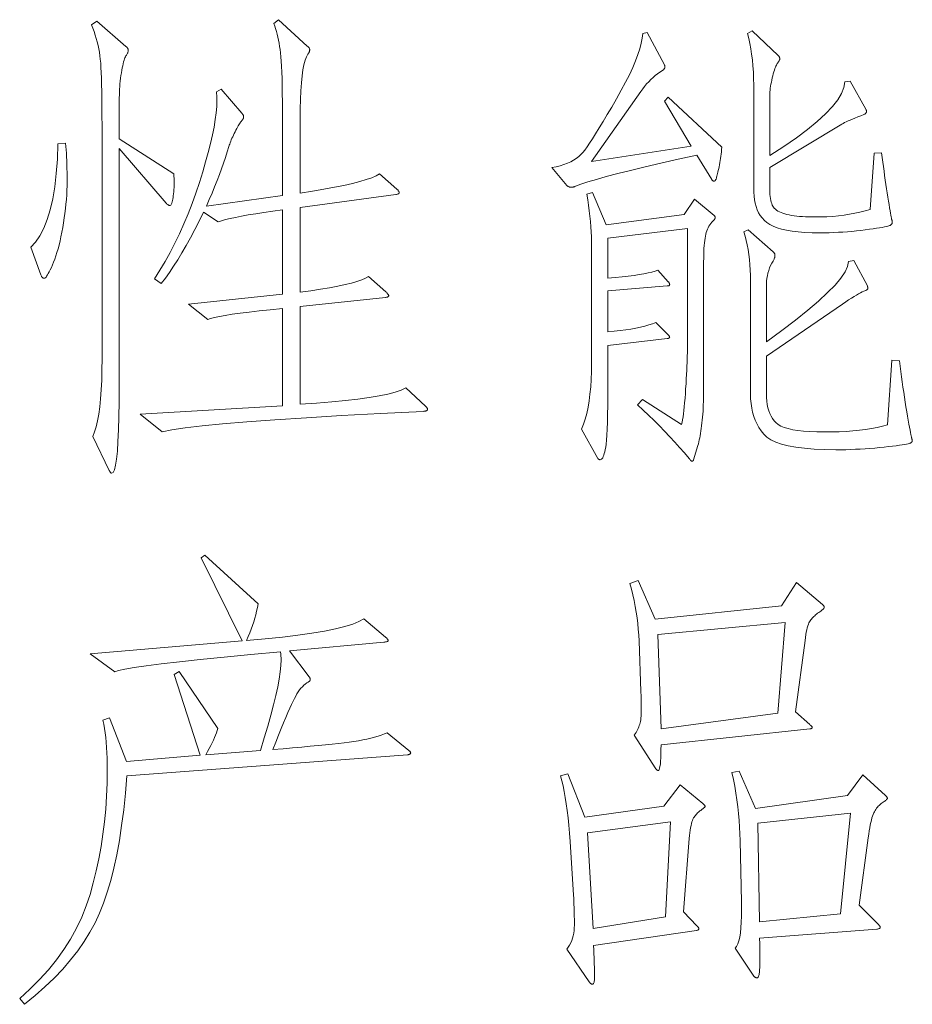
# Model space of a CAD drawing. Extents: x 0 to 1189, y 0 to 841.
# Tile 11 of 132: x 46 to 56, y 69 to 80. Entities that reach past the tile are written whole.
import ezdxf

# ---------------------------------------------------------------- set-up
doc = ezdxf.new("R2010")
doc.units = 0

msp = doc.modelspace()

# ---------------------------------------------------------------- linework, layer by layer
at = {"color": 7, "lineweight": 13}
for points in [[(47.416, 78.273), (47.417, 78.247), (47.419, 78.221), (47.419, 78.196), (47.42, 78.171), (47.419, 78.147), (47.419, 78.123), (47.417, 78.1), (47.416, 78.077), (47.413, 78.055), (47.41, 78.033), (47.407, 78.012), (47.404, 77.994), (47.4, 77.978), (47.397, 77.964), (47.393, 77.952), (47.389, 77.942), (47.385, 77.934), (47.382, 77.929), (47.377, 77.926), (47.373, 77.925), (47.369, 77.925), (47.365, 77.926), (47.361, 77.927), (47.356, 77.929), (47.352, 77.931), (47.348, 77.934), (47.344, 77.938), (47.34, 77.941), (47.335, 77.946), (47.331, 77.951), (46.814, 78.553), (46.814, 75.945), (46.813, 75.76), (46.81, 75.595), (46.806, 75.45), (46.8, 75.323), (46.793, 75.216), (46.783, 75.129), (46.772, 75.061), (46.76, 75.012), (46.745, 74.983), (46.729, 74.974), (46.727, 74.974), (46.725, 74.975), (46.722, 74.976), (46.72, 74.979), (46.717, 74.982), (46.715, 74.985), (46.712, 74.989), (46.709, 74.994), (46.706, 74.999), (46.703, 75.005), (46.523, 75.38), (46.542, 75.429), (46.559, 75.485), (46.575, 75.55), (46.588, 75.623), (46.599, 75.705), (46.608, 75.794), (46.615, 75.892), (46.62, 75.998), (46.623, 76.113), (46.624, 76.235), (46.624, 78.806), (46.623, 78.91), (46.623, 79.008), (46.622, 79.098), (46.621, 79.182), (46.619, 79.258), (46.617, 79.328), (46.615, 79.391), (46.612, 79.446), (46.609, 79.495), (46.605, 79.537), (46.601, 79.576), (46.595, 79.614), (46.589, 79.652), (46.581, 79.69), (46.572, 79.728), (46.561, 79.766), (46.55, 79.803), (46.537, 79.841), (46.523, 79.878), (46.508, 79.915), (46.566, 79.957), (46.888, 79.677), (46.893, 79.673), (46.897, 79.669), (46.901, 79.665), (46.905, 79.66), (46.907, 79.656), (46.91, 79.652), (46.912, 79.648), (46.913, 79.643), (46.914, 79.639), (46.914, 79.635), (46.914, 79.631), (46.913, 79.626), (46.912, 79.621), (46.91, 79.615), (46.907, 79.609), (46.905, 79.603), (46.901, 79.596), (46.897, 79.589), (46.893, 79.582), (46.888, 79.574), (46.882, 79.565), (46.877, 79.554), (46.872, 79.541), (46.867, 79.525), (46.862, 79.508), (46.857, 79.488), (46.852, 79.466), (46.847, 79.442), (46.842, 79.415), (46.837, 79.387), (46.833, 79.357), (46.829, 79.327), (46.825, 79.297), (46.822, 79.267), (46.82, 79.236), (46.818, 79.206), (46.816, 79.175), (46.815, 79.144), (46.814, 79.112), (46.814, 79.081), (46.814, 78.658)], [(50.192, 75.713), (50.196, 75.708), (50.2, 75.704), (50.203, 75.7), (50.206, 75.697), (50.208, 75.693), (50.21, 75.689), (50.212, 75.686), (50.213, 75.682), (50.213, 75.679), (50.213, 75.676), (50.213, 75.673), (50.212, 75.67), (50.209, 75.667), (50.206, 75.665), (50.202, 75.663), (50.196, 75.661), (50.19, 75.659), (50.183, 75.657), (50.175, 75.656), (50.166, 75.655), (49.696, 75.631), (49.267, 75.608), (48.878, 75.585), (48.53, 75.563), (48.222, 75.54), (47.954, 75.517), (47.727, 75.495), (47.541, 75.472), (47.395, 75.45), (47.289, 75.428), (47.046, 75.623), (48.614, 75.718), (48.614, 76.79), (48.48, 76.776), (48.358, 76.763), (48.247, 76.75), (48.148, 76.737), (48.06, 76.725), (47.983, 76.713), (47.918, 76.701), (47.864, 76.69), (47.821, 76.679), (47.79, 76.668), (47.579, 76.837), (48.614, 76.948), (48.614, 77.877), (48.508, 77.862), (48.41, 77.848), (48.32, 77.834), (48.237, 77.82), (48.163, 77.807), (48.096, 77.794), (48.037, 77.781), (47.985, 77.769), (47.942, 77.757), (47.906, 77.745), (47.743, 77.851), (47.694, 77.753), (47.647, 77.659), (47.599, 77.569), (47.552, 77.484), (47.505, 77.403), (47.459, 77.327), (47.413, 77.255), (47.368, 77.187), (47.323, 77.123), (47.278, 77.064), (47.204, 77.117), (47.263, 77.211), (47.32, 77.308), (47.375, 77.408), (47.428, 77.51), (47.478, 77.614), (47.527, 77.722), (47.573, 77.832), (47.617, 77.945), (47.658, 78.06), (47.698, 78.178), (47.735, 78.294), (47.767, 78.405), (47.796, 78.51), (47.821, 78.609), (47.842, 78.702), (47.86, 78.789), (47.873, 78.871), (47.883, 78.947), (47.889, 79.017), (47.891, 79.081), (47.891, 79.092), (47.89, 79.103), (47.89, 79.114), (47.89, 79.124), (47.889, 79.133), (47.889, 79.143), (47.888, 79.152), (47.887, 79.16), (47.886, 79.168), (47.885, 79.176), (47.938, 79.207), (48.165, 78.943), (48.169, 78.938), (48.173, 78.933), (48.176, 78.928), (48.179, 78.924), (48.181, 78.919), (48.183, 78.915), (48.184, 78.91), (48.185, 78.906), (48.186, 78.902), (48.186, 78.899), (48.186, 78.895), (48.185, 78.891), (48.184, 78.887), (48.182, 78.883), (48.18, 78.879), (48.178, 78.874), (48.175, 78.87), (48.171, 78.866), (48.167, 78.861), (48.163, 78.856), (48.158, 78.851), (48.152, 78.844), (48.146, 78.836), (48.14, 78.826), (48.133, 78.815), (48.125, 78.802), (48.118, 78.788), (48.109, 78.773), (48.101, 78.756), (48.091, 78.738), (48.082, 78.719), (48.073, 78.701), (48.065, 78.683), (48.057, 78.666), (48.05, 78.649), (48.044, 78.633), (48.038, 78.617), (48.032, 78.602), (48.027, 78.588), (48.023, 78.574), (48.005, 78.515), (47.986, 78.455), (47.965, 78.393), (47.942, 78.33), (47.918, 78.265), (47.893, 78.199), (47.866, 78.131), (47.837, 78.062), (47.806, 77.991), (47.775, 77.919), (48.614, 78.035), (48.614, 78.859), (48.614, 78.967), (48.613, 79.068), (48.612, 79.161), (48.61, 79.247), (48.609, 79.326), (48.606, 79.396), (48.604, 79.46), (48.6, 79.516), (48.597, 79.565), (48.593, 79.606), (48.588, 79.643), (48.583, 79.679), (48.577, 79.714), (48.571, 79.748), (48.564, 79.781), (48.556, 79.813), (48.548, 79.844), (48.539, 79.874), (48.529, 79.903), (48.519, 79.931), (48.572, 79.973), (48.888, 79.682), (48.893, 79.678), (48.898, 79.674), (48.902, 79.67), (48.905, 79.666), (48.908, 79.661), (48.911, 79.657), (48.912, 79.653), (48.914, 79.649), (48.915, 79.644), (48.915, 79.64), (48.915, 79.636), (48.914, 79.632), (48.913, 79.627), (48.911, 79.623), (48.91, 79.618), (48.907, 79.613), (48.904, 79.608), (48.901, 79.603), (48.898, 79.598), (48.894, 79.593), (48.878, 79.564), (48.863, 79.525), (48.851, 79.477), (48.84, 79.42), (48.83, 79.353), (48.823, 79.276), (48.817, 79.19), (48.813, 79.094), (48.81, 78.989), (48.809, 78.875), (48.809, 78.062), (48.946, 78.083), (49.072, 78.104), (49.187, 78.125), (49.291, 78.146), (49.385, 78.167), (49.467, 78.189), (49.538, 78.21), (49.598, 78.231), (49.647, 78.252), (49.686, 78.273), (49.876, 78.104), (49.881, 78.1), (49.885, 78.096), (49.889, 78.092), (49.892, 78.088), (49.895, 78.084), (49.898, 78.081), (49.9, 78.077), (49.901, 78.074), (49.902, 78.07), (49.902, 78.067), (49.902, 78.064), (49.9, 78.061), (49.899, 78.059), (49.896, 78.056), (49.893, 78.054), (49.889, 78.052), (49.884, 78.05), (49.878, 78.049), (49.872, 78.047), (49.865, 78.046), (48.809, 77.903), (48.809, 76.969), (48.927, 76.985), (49.035, 77.001), (49.134, 77.018), (49.224, 77.035), (49.304, 77.052), (49.375, 77.07), (49.436, 77.088), (49.488, 77.106), (49.531, 77.124), (49.564, 77.143), (49.754, 76.974), (49.76, 76.968), (49.766, 76.962), (49.77, 76.957), (49.774, 76.952), (49.778, 76.947), (49.781, 76.943), (49.783, 76.939), (49.785, 76.936), (49.786, 76.932), (49.786, 76.929), (49.785, 76.927), (49.784, 76.925), (49.782, 76.922), (49.78, 76.92), (49.777, 76.918), (49.773, 76.916), (49.768, 76.915), (49.762, 76.913), (49.756, 76.912), (49.749, 76.911), (48.809, 76.811), (48.809, 75.734), (48.99, 75.746), (49.157, 75.76), (49.309, 75.774), (49.447, 75.79), (49.571, 75.808), (49.68, 75.826), (49.776, 75.846), (49.857, 75.867), (49.923, 75.89), (49.976, 75.913)], [(53.46, 78.569), (53.458, 78.542), (53.455, 78.517), (53.453, 78.492), (53.449, 78.467), (53.446, 78.443), (53.443, 78.42), (53.439, 78.397), (53.435, 78.374), (53.43, 78.352), (53.426, 78.331), (53.421, 78.311), (53.417, 78.292), (53.413, 78.276), (53.409, 78.261), (53.406, 78.248), (53.403, 78.237), (53.4, 78.227), (53.398, 78.22), (53.396, 78.214), (53.394, 78.21), (53.392, 78.207), (53.391, 78.204), (53.389, 78.202), (53.387, 78.2), (53.385, 78.198), (53.383, 78.196), (53.38, 78.195), (53.378, 78.194), (53.376, 78.194), (53.373, 78.194), (53.37, 78.194), (53.368, 78.194), (53.365, 78.195), (53.363, 78.196), (53.36, 78.198), (53.358, 78.2), (53.356, 78.202), (53.354, 78.204), (53.351, 78.207), (53.349, 78.21), (53.186, 78.479), (52.978, 78.434), (52.787, 78.391), (52.613, 78.35), (52.454, 78.312), (52.312, 78.277), (52.186, 78.244), (52.076, 78.213), (51.983, 78.185), (51.906, 78.159), (51.845, 78.136), (51.839, 78.134), (51.834, 78.132), (51.829, 78.13), (51.824, 78.129), (51.819, 78.128), (51.814, 78.127), (51.809, 78.126), (51.804, 78.126), (51.799, 78.125), (51.794, 78.125), (51.79, 78.125), (51.785, 78.126), (51.78, 78.127), (51.776, 78.129), (51.771, 78.13), (51.767, 78.133), (51.763, 78.136), (51.758, 78.139), (51.754, 78.142), (51.75, 78.146), (51.586, 78.342), (51.633, 78.352), (51.677, 78.363), (51.719, 78.377), (51.757, 78.391), (51.793, 78.407), (51.825, 78.424), (51.855, 78.443), (51.882, 78.463), (51.905, 78.485), (51.926, 78.508), (51.948, 78.535), (51.973, 78.57), (52.001, 78.611), (52.033, 78.66), (52.068, 78.716), (52.107, 78.779), (52.15, 78.849), (52.196, 78.926), (52.246, 79.01), (52.299, 79.102), (52.351, 79.195), (52.398, 79.283), (52.44, 79.366), (52.477, 79.445), (52.508, 79.519), (52.535, 79.588), (52.556, 79.653), (52.572, 79.713), (52.583, 79.769), (52.589, 79.82), (52.637, 79.83), (52.827, 79.477), (52.828, 79.474), (52.828, 79.472), (52.829, 79.47), (52.83, 79.467), (52.831, 79.464), (52.831, 79.461), (52.831, 79.458), (52.832, 79.455), (52.832, 79.451), (52.832, 79.448), (52.832, 79.444), (52.831, 79.44), (52.829, 79.437), (52.828, 79.433), (52.825, 79.43), (52.822, 79.426), (52.819, 79.423), (52.815, 79.42), (52.81, 79.416), (52.805, 79.413), (52.778, 79.396), (52.752, 79.377), (52.726, 79.357), (52.702, 79.336), (52.677, 79.313), (52.654, 79.289), (52.631, 79.264), (52.609, 79.238), (52.588, 79.21), (52.568, 79.181), (52.024, 78.41), (53.122, 78.579), (52.827, 79.075), (52.869, 79.118)], [(55.223, 78.505), (55.23, 78.454), (55.236, 78.403), (55.243, 78.353), (55.249, 78.303), (55.256, 78.254), (55.263, 78.205), (55.27, 78.157), (55.277, 78.11), (55.285, 78.063), (55.292, 78.017), (55.299, 77.973), (55.305, 77.934), (55.311, 77.898), (55.316, 77.867), (55.321, 77.84), (55.325, 77.817), (55.328, 77.799), (55.331, 77.785), (55.333, 77.775), (55.334, 77.769), (55.335, 77.765), (55.336, 77.762), (55.337, 77.758), (55.337, 77.754), (55.338, 77.751), (55.339, 77.748), (55.339, 77.744), (55.339, 77.741), (55.339, 77.738), (55.339, 77.735), (55.339, 77.731), (55.338, 77.728), (55.337, 77.725), (55.335, 77.722), (55.332, 77.719), (55.329, 77.716), (55.325, 77.712), (55.321, 77.709), (55.316, 77.706), (55.31, 77.703), (55.302, 77.7), (55.29, 77.696), (55.274, 77.692), (55.253, 77.688), (55.229, 77.683), (55.199, 77.678), (55.166, 77.673), (55.129, 77.667), (55.087, 77.662), (55.041, 77.655), (54.993, 77.649), (54.944, 77.644), (54.895, 77.639), (54.846, 77.635), (54.796, 77.632), (54.746, 77.629), (54.696, 77.627), (54.645, 77.625), (54.594, 77.624), (54.542, 77.624), (54.457, 77.625), (54.377, 77.628), (54.303, 77.634), (54.236, 77.642), (54.174, 77.652), (54.118, 77.665), (54.069, 77.679), (54.025, 77.696), (53.988, 77.716), (53.956, 77.737), (53.929, 77.761), (53.905, 77.787), (53.884, 77.815), (53.865, 77.845), (53.849, 77.878), (53.837, 77.912), (53.827, 77.949), (53.819, 77.988), (53.815, 78.029), (53.814, 78.072), (53.814, 79.176), (53.813, 79.252), (53.811, 79.325), (53.808, 79.396), (53.803, 79.464), (53.797, 79.529), (53.789, 79.593), (53.78, 79.653), (53.77, 79.711), (53.758, 79.767), (53.745, 79.82), (53.793, 79.851), (54.083, 79.577), (54.086, 79.574), (54.089, 79.57), (54.091, 79.567), (54.093, 79.564), (54.095, 79.56), (54.096, 79.557), (54.097, 79.553), (54.098, 79.55), (54.099, 79.546), (54.099, 79.543), (54.099, 79.539), (54.098, 79.535), (54.096, 79.53), (54.095, 79.525), (54.092, 79.52), (54.089, 79.515), (54.086, 79.509), (54.082, 79.503), (54.077, 79.497), (54.072, 79.49), (54.067, 79.482), (54.062, 79.472), (54.056, 79.461), (54.051, 79.448), (54.045, 79.433), (54.04, 79.416), (54.034, 79.398), (54.028, 79.377), (54.023, 79.355), (54.017, 79.331), (54.011, 79.307), (54.007, 79.283), (54.002, 79.261), (53.998, 79.239), (53.995, 79.217), (53.993, 79.197), (53.991, 79.177), (53.989, 79.158), (53.988, 79.14), (53.988, 79.123), (53.988, 78.474), (54.144, 78.575), (54.283, 78.672), (54.406, 78.764), (54.513, 78.852), (54.604, 78.936), (54.679, 79.015), (54.738, 79.089), (54.78, 79.159), (54.807, 79.225), (54.817, 79.287), (54.875, 79.297), (55.049, 78.986), (55.05, 78.984), (55.051, 78.983), (55.052, 78.981), (55.052, 78.979), (55.053, 78.976), (55.053, 78.974), (55.054, 78.971), (55.054, 78.967), (55.054, 78.963), (55.054, 78.959), (55.054, 78.955), (55.053, 78.951), (55.052, 78.948), (55.05, 78.944), (55.048, 78.941), (55.045, 78.938), (55.041, 78.935), (55.037, 78.932), (55.033, 78.93), (55.028, 78.928), (54.992, 78.914), (54.959, 78.901), (54.928, 78.889), (54.9, 78.878), (54.875, 78.867), (54.852, 78.857), (54.831, 78.847), (54.813, 78.838), (54.798, 78.83), (54.785, 78.822), (53.988, 78.342), (53.988, 78.13), (53.988, 78.101), (53.989, 78.073), (53.991, 78.047), (53.993, 78.023), (53.997, 78), (54, 77.98), (54.005, 77.961), (54.01, 77.945), (54.016, 77.93), (54.022, 77.917), (54.03, 77.905), (54.039, 77.894), (54.051, 77.883), (54.064, 77.873), (54.078, 77.864), (54.095, 77.855), (54.113, 77.847), (54.133, 77.84), (54.155, 77.833), (54.178, 77.827), (54.203, 77.821), (54.229, 77.816), (54.257, 77.812), (54.286, 77.808), (54.317, 77.805), (54.348, 77.803), (54.382, 77.8), (54.416, 77.799), (54.452, 77.798), (54.489, 77.798), (54.555, 77.799), (54.62, 77.801), (54.684, 77.805), (54.746, 77.811), (54.808, 77.819), (54.868, 77.828), (54.927, 77.839), (54.984, 77.852), (55.041, 77.866), (55.097, 77.882), (55.139, 78.5)], [(46.222, 78.611), (46.225, 78.575), (46.228, 78.538), (46.231, 78.5), (46.233, 78.46), (46.234, 78.419), (46.236, 78.376), (46.237, 78.332), (46.238, 78.287), (46.238, 78.24), (46.238, 78.191), (46.238, 78.142), (46.236, 78.092), (46.234, 78.042), (46.231, 77.992), (46.226, 77.941), (46.221, 77.89), (46.215, 77.838), (46.208, 77.787), (46.2, 77.734), (46.191, 77.682), (46.181, 77.63), (46.171, 77.581), (46.161, 77.534), (46.15, 77.489), (46.139, 77.447), (46.127, 77.407), (46.115, 77.369), (46.103, 77.334), (46.09, 77.301), (46.077, 77.27), (46.065, 77.242), (46.053, 77.217), (46.042, 77.195), (46.031, 77.175), (46.022, 77.159), (46.013, 77.146), (46.006, 77.135), (45.999, 77.128), (45.993, 77.124), (45.988, 77.122), (45.983, 77.123), (45.978, 77.124), (45.974, 77.125), (45.97, 77.128), (45.966, 77.131), (45.962, 77.135), (45.958, 77.14), (45.955, 77.146), (45.951, 77.152), (45.948, 77.159), (45.837, 77.465), (45.89, 77.522), (45.939, 77.592), (45.982, 77.674), (46.02, 77.769), (46.052, 77.877), (46.08, 77.997), (46.102, 78.13), (46.119, 78.276), (46.131, 78.435), (46.138, 78.606)], [(53.159, 77.993), (53.376, 77.814), (53.378, 77.813), (53.379, 77.811), (53.381, 77.81), (53.382, 77.808), (53.383, 77.806), (53.384, 77.804), (53.385, 77.801), (53.386, 77.799), (53.386, 77.796), (53.386, 77.793), (53.386, 77.789), (53.386, 77.786), (53.385, 77.784), (53.384, 77.781), (53.383, 77.778), (53.382, 77.775), (53.381, 77.773), (53.379, 77.771), (53.378, 77.768), (53.376, 77.766), (53.362, 77.753), (53.35, 77.74), (53.338, 77.725), (53.328, 77.71), (53.318, 77.695), (53.309, 77.679), (53.301, 77.662), (53.294, 77.645), (53.288, 77.627), (53.283, 77.608), (53.279, 77.588), (53.275, 77.565), (53.271, 77.54), (53.268, 77.513), (53.265, 77.484), (53.263, 77.452), (53.262, 77.418), (53.26, 77.381), (53.26, 77.343), (53.259, 77.302), (53.259, 75.871), (53.259, 75.834), (53.259, 75.798), (53.258, 75.763), (53.256, 75.727), (53.255, 75.693), (53.253, 75.659), (53.25, 75.625), (53.248, 75.592), (53.244, 75.56), (53.241, 75.528), (53.237, 75.497), (53.233, 75.467), (53.229, 75.439), (53.225, 75.412), (53.22, 75.387), (53.216, 75.363), (53.211, 75.34), (53.206, 75.318), (53.201, 75.298), (53.196, 75.28), (53.149, 75.121), (53.147, 75.118), (53.146, 75.116), (53.145, 75.113), (53.144, 75.111), (53.142, 75.11), (53.14, 75.108), (53.139, 75.107), (53.137, 75.106), (53.135, 75.106), (53.133, 75.106), (53.131, 75.106), (53.128, 75.107), (53.125, 75.108), (53.123, 75.111), (53.12, 75.113), (53.116, 75.117), (53.113, 75.121), (53.109, 75.126), (53.105, 75.131), (53.101, 75.137), (53.049, 75.197), (52.995, 75.257), (52.941, 75.317), (52.886, 75.376), (52.829, 75.436), (52.772, 75.495), (52.713, 75.553), (52.653, 75.612), (52.593, 75.67), (52.531, 75.729), (52.584, 75.787), (53.017, 75.512), (53.022, 75.536), (53.027, 75.563), (53.032, 75.594), (53.036, 75.628), (53.041, 75.666), (53.045, 75.707), (53.05, 75.751), (53.054, 75.799), (53.058, 75.851), (53.061, 75.905), (53.065, 75.96), (53.068, 76.013), (53.071, 76.062), (53.073, 76.109), (53.075, 76.153), (53.077, 76.194), (53.078, 76.232), (53.079, 76.268), (53.08, 76.3), (53.08, 76.33), (53.08, 77.671), (52.204, 77.566), (52.204, 77.122), (52.284, 77.13), (52.359, 77.138), (52.428, 77.146), (52.492, 77.154), (52.549, 77.163), (52.601, 77.172), (52.648, 77.182), (52.688, 77.191), (52.723, 77.202), (52.753, 77.212), (52.869, 77.085), (52.872, 77.082), (52.874, 77.079), (52.877, 77.076), (52.879, 77.073), (52.881, 77.069), (52.882, 77.066), (52.883, 77.063), (52.884, 77.06), (52.884, 77.057), (52.885, 77.054), (52.884, 77.051), (52.884, 77.048), (52.882, 77.045), (52.88, 77.043), (52.878, 77.042), (52.875, 77.04), (52.872, 77.039), (52.868, 77.038), (52.863, 77.038), (52.858, 77.038), (52.204, 76.985), (52.204, 76.531), (52.273, 76.538), (52.338, 76.545), (52.4, 76.554), (52.458, 76.563), (52.512, 76.573), (52.563, 76.584), (52.611, 76.596), (52.655, 76.609), (52.695, 76.622), (52.732, 76.636), (52.869, 76.499), (52.872, 76.496), (52.874, 76.493), (52.877, 76.49), (52.879, 76.487), (52.881, 76.485), (52.882, 76.482), (52.883, 76.48), (52.884, 76.477), (52.884, 76.475), (52.885, 76.473), (52.884, 76.471), (52.884, 76.469), (52.882, 76.467), (52.88, 76.465), (52.878, 76.464), (52.875, 76.462), (52.872, 76.461), (52.868, 76.459), (52.863, 76.458), (52.858, 76.457), (52.204, 76.383), (52.204, 76.077), (52.203, 75.947), (52.203, 75.828), (52.201, 75.72), (52.2, 75.622), (52.198, 75.535), (52.195, 75.459), (52.192, 75.393), (52.188, 75.339), (52.184, 75.295), (52.18, 75.261), (52.175, 75.235), (52.17, 75.211), (52.164, 75.19), (52.159, 75.172), (52.153, 75.156), (52.147, 75.144), (52.14, 75.134), (52.133, 75.127), (52.126, 75.123), (52.119, 75.121), (52.116, 75.122), (52.113, 75.122), (52.11, 75.123), (52.107, 75.124), (52.105, 75.125), (52.102, 75.127), (52.1, 75.129), (52.097, 75.132), (52.095, 75.134), (52.093, 75.137), (51.913, 75.459), (51.934, 75.513), (51.953, 75.571), (51.97, 75.633), (51.984, 75.7), (51.996, 75.771), (52.006, 75.846), (52.014, 75.925), (52.02, 76.008), (52.023, 76.096), (52.024, 76.188), (52.024, 77.471), (52.024, 77.524), (52.022, 77.578), (52.019, 77.634), (52.016, 77.69), (52.011, 77.748), (52.005, 77.806), (51.998, 77.866), (51.99, 77.927), (51.981, 77.988), (51.971, 78.051), (52.035, 78.067), (52.183, 77.713), (53.043, 77.824)], [(55.419, 76.214), (55.426, 76.154), (55.434, 76.095), (55.441, 76.037), (55.449, 75.98), (55.457, 75.923), (55.466, 75.867), (55.474, 75.812), (55.483, 75.758), (55.491, 75.705), (55.5, 75.652), (55.509, 75.602), (55.517, 75.557), (55.524, 75.516), (55.53, 75.48), (55.536, 75.449), (55.541, 75.423), (55.545, 75.401), (55.549, 75.384), (55.551, 75.372), (55.553, 75.364), (55.555, 75.359), (55.556, 75.354), (55.557, 75.35), (55.558, 75.346), (55.559, 75.342), (55.56, 75.338), (55.56, 75.335), (55.561, 75.332), (55.561, 75.33), (55.561, 75.327), (55.561, 75.325), (55.56, 75.323), (55.559, 75.321), (55.557, 75.318), (55.554, 75.316), (55.552, 75.314), (55.548, 75.311), (55.544, 75.309), (55.54, 75.306), (55.535, 75.304), (55.527, 75.301), (55.515, 75.298), (55.498, 75.294), (55.476, 75.29), (55.45, 75.286), (55.419, 75.282), (55.384, 75.277), (55.344, 75.272), (55.299, 75.267), (55.25, 75.261), (55.198, 75.256), (55.146, 75.251), (55.093, 75.246), (55.04, 75.243), (54.987, 75.24), (54.934, 75.237), (54.88, 75.235), (54.826, 75.233), (54.771, 75.233), (54.716, 75.232), (54.592, 75.234), (54.477, 75.239), (54.372, 75.248), (54.278, 75.26), (54.193, 75.275), (54.119, 75.294), (54.054, 75.316), (54, 75.342), (53.956, 75.371), (53.922, 75.404), (53.894, 75.439), (53.87, 75.476), (53.848, 75.516), (53.829, 75.557), (53.813, 75.6), (53.8, 75.645), (53.79, 75.692), (53.783, 75.741), (53.778, 75.792), (53.777, 75.845), (53.777, 77.09), (53.776, 77.153), (53.774, 77.214), (53.77, 77.272), (53.765, 77.33), (53.758, 77.385), (53.75, 77.438), (53.741, 77.49), (53.729, 77.54), (53.717, 77.588), (53.703, 77.634), (53.75, 77.655), (54.025, 77.413), (54.029, 77.409), (54.032, 77.406), (54.036, 77.402), (54.038, 77.399), (54.041, 77.395), (54.043, 77.391), (54.044, 77.386), (54.045, 77.382), (54.046, 77.378), (54.046, 77.373), (54.046, 77.368), (54.045, 77.363), (54.044, 77.357), (54.043, 77.352), (54.041, 77.346), (54.038, 77.34), (54.036, 77.333), (54.032, 77.326), (54.029, 77.319), (54.025, 77.312), (54.011, 77.288), (53.998, 77.262), (53.987, 77.236), (53.978, 77.208), (53.969, 77.18), (53.963, 77.151), (53.958, 77.122), (53.954, 77.091), (53.952, 77.059), (53.951, 77.027), (53.951, 76.42), (54.122, 76.545), (54.274, 76.662), (54.41, 76.77), (54.527, 76.871), (54.627, 76.964), (54.709, 77.048), (54.773, 77.125), (54.819, 77.194), (54.848, 77.254), (54.859, 77.307), (54.917, 77.317), (55.065, 77.038), (55.066, 77.036), (55.067, 77.033), (55.068, 77.031), (55.068, 77.028), (55.069, 77.026), (55.069, 77.023), (55.07, 77.02), (55.07, 77.017), (55.07, 77.014), (55.07, 77.011), (55.07, 77.008), (55.069, 77.005), (55.067, 77.002), (55.065, 76.999), (55.062, 76.997), (55.059, 76.994), (55.055, 76.992), (55.05, 76.989), (55.044, 76.987), (55.038, 76.985), (55.025, 76.98), (55.008, 76.972), (54.99, 76.963), (54.968, 76.951), (54.945, 76.937), (54.919, 76.922), (54.89, 76.904), (54.859, 76.884), (54.826, 76.861), (54.79, 76.837), (53.951, 76.262), (53.951, 75.85), (53.952, 75.808), (53.955, 75.768), (53.96, 75.73), (53.968, 75.695), (53.977, 75.662), (53.989, 75.631), (54.003, 75.603), (54.019, 75.576), (54.037, 75.552), (54.057, 75.531), (54.081, 75.511), (54.112, 75.493), (54.149, 75.478), (54.193, 75.465), (54.243, 75.453), (54.299, 75.444), (54.362, 75.437), (54.432, 75.432), (54.507, 75.429), (54.59, 75.428), (54.674, 75.428), (54.754, 75.431), (54.832, 75.435), (54.906, 75.44), (54.978, 75.447), (55.046, 75.456), (55.111, 75.466), (55.173, 75.478), (55.231, 75.492), (55.287, 75.507), (55.334, 76.219)], [(50.008, 71.917), (50.012, 71.914), (50.015, 71.911), (50.018, 71.908), (50.021, 71.905), (50.023, 71.902), (50.025, 71.899), (50.027, 71.896), (50.028, 71.893), (50.028, 71.891), (50.029, 71.888), (50.028, 71.885), (50.027, 71.883), (50.025, 71.881), (50.023, 71.879), (50.019, 71.877), (50.015, 71.875), (50.011, 71.873), (50.005, 71.872), (49.999, 71.871), (49.992, 71.87), (46.898, 71.637), (46.882, 71.445), (46.863, 71.263), (46.84, 71.089), (46.815, 70.924), (46.786, 70.768), (46.754, 70.621), (46.72, 70.484), (46.682, 70.355), (46.641, 70.235), (46.597, 70.125), (46.548, 70.019), (46.491, 69.915), (46.427, 69.811), (46.356, 69.709), (46.277, 69.608), (46.19, 69.508), (46.096, 69.409), (45.994, 69.311), (45.885, 69.215), (45.768, 69.119), (45.716, 69.183), (45.829, 69.285), (45.934, 69.391), (46.032, 69.499), (46.121, 69.609), (46.203, 69.723), (46.276, 69.839), (46.342, 69.958), (46.4, 70.08), (46.45, 70.204), (46.492, 70.331), (46.528, 70.46), (46.56, 70.591), (46.589, 70.723), (46.613, 70.858), (46.634, 70.994), (46.651, 71.132), (46.665, 71.271), (46.674, 71.413), (46.68, 71.556), (46.682, 71.701), (46.681, 71.767), (46.68, 71.831), (46.677, 71.892), (46.674, 71.951), (46.67, 72.007), (46.665, 72.06), (46.658, 72.112), (46.651, 72.16), (46.643, 72.206), (46.634, 72.25), (46.708, 72.276), (46.893, 71.796), (47.706, 71.864), (47.421, 72.756), (47.474, 72.788), (47.901, 72.16), (47.894, 72.137), (47.886, 72.113), (47.876, 72.087), (47.865, 72.06), (47.852, 72.032), (47.838, 72.002), (47.823, 71.971), (47.807, 71.939), (47.789, 71.905), (47.769, 71.87), (48.371, 71.917), (48.414, 72.055), (48.453, 72.185), (48.487, 72.306), (48.516, 72.419), (48.541, 72.523), (48.562, 72.618), (48.578, 72.705), (48.589, 72.784), (48.596, 72.853), (48.598, 72.915), (48.598, 72.924), (48.598, 72.934), (48.598, 72.943), (48.597, 72.952), (48.597, 72.961), (48.596, 72.97), (48.595, 72.979), (48.595, 72.987), (48.594, 72.996), (48.593, 73.005), (48.266, 72.975), (47.971, 72.947), (47.708, 72.92), (47.477, 72.896), (47.278, 72.873), (47.112, 72.851), (46.977, 72.832), (46.875, 72.814), (46.804, 72.797), (46.766, 72.783), (46.492, 72.983), (48.17, 73.126), (47.716, 74.039), (47.759, 74.071), (48.345, 73.532), (48.338, 73.493), (48.329, 73.454), (48.32, 73.414), (48.309, 73.374), (48.297, 73.334), (48.284, 73.294), (48.269, 73.254), (48.253, 73.213), (48.236, 73.172), (48.218, 73.131), (48.424, 73.149), (48.613, 73.168), (48.784, 73.188), (48.939, 73.21), (49.077, 73.233), (49.198, 73.257), (49.302, 73.283), (49.389, 73.31), (49.458, 73.339), (49.511, 73.369), (49.749, 73.168), (49.755, 73.163), (49.76, 73.158), (49.765, 73.154), (49.769, 73.149), (49.773, 73.145), (49.775, 73.141), (49.778, 73.138), (49.779, 73.134), (49.78, 73.131), (49.781, 73.129), (49.78, 73.126), (49.779, 73.124), (49.776, 73.121), (49.773, 73.119), (49.769, 73.117), (49.763, 73.116), (49.757, 73.114), (49.75, 73.113), (49.742, 73.111), (49.733, 73.11), (48.693, 73.015), (48.91, 72.73), (48.912, 72.727), (48.913, 72.724), (48.915, 72.721), (48.916, 72.717), (48.917, 72.714), (48.918, 72.711), (48.919, 72.708), (48.92, 72.705), (48.92, 72.702), (48.92, 72.698), (48.92, 72.695), (48.919, 72.692), (48.918, 72.689), (48.917, 72.687), (48.915, 72.684), (48.912, 72.681), (48.91, 72.679), (48.907, 72.676), (48.903, 72.674), (48.899, 72.672), (48.882, 72.662), (48.866, 72.649), (48.85, 72.636), (48.834, 72.62), (48.818, 72.603), (48.803, 72.584), (48.788, 72.563), (48.774, 72.54), (48.76, 72.516), (48.746, 72.49), (48.731, 72.46), (48.714, 72.424), (48.696, 72.383), (48.675, 72.335), (48.652, 72.282), (48.627, 72.223), (48.601, 72.158), (48.572, 72.087), (48.541, 72.01), (48.508, 71.928), (48.62, 71.937), (48.726, 71.946), (48.826, 71.955), (48.919, 71.964), (49.007, 71.972), (49.088, 71.98), (49.163, 71.988), (49.231, 71.995), (49.294, 72.002), (49.35, 72.009), (49.402, 72.017), (49.452, 72.025), (49.5, 72.033), (49.545, 72.042), (49.589, 72.052), (49.629, 72.063), (49.668, 72.074), (49.704, 72.086), (49.738, 72.099), (49.77, 72.112)], [(54.284, 73.77), (54.569, 73.527), (54.573, 73.524), (54.576, 73.521), (54.579, 73.518), (54.582, 73.514), (54.584, 73.511), (54.586, 73.508), (54.588, 73.505), (54.589, 73.502), (54.59, 73.499), (54.59, 73.495), (54.589, 73.492), (54.587, 73.488), (54.584, 73.484), (54.58, 73.479), (54.575, 73.473), (54.568, 73.467), (54.56, 73.46), (54.551, 73.453), (54.541, 73.446), (54.529, 73.437), (54.517, 73.429), (54.506, 73.42), (54.495, 73.412), (54.485, 73.403), (54.475, 73.394), (54.466, 73.385), (54.457, 73.376), (54.449, 73.366), (54.441, 73.357), (54.434, 73.348), (54.427, 73.337), (54.421, 73.324), (54.415, 73.308), (54.409, 73.29), (54.403, 73.27), (54.398, 73.247), (54.392, 73.222), (54.388, 73.194), (54.383, 73.164), (54.379, 73.131), (54.273, 72.345), (54.431, 72.202), (54.436, 72.198), (54.441, 72.194), (54.445, 72.19), (54.448, 72.187), (54.451, 72.184), (54.454, 72.181), (54.455, 72.178), (54.457, 72.175), (54.458, 72.173), (54.458, 72.17), (54.458, 72.168), (54.457, 72.166), (54.455, 72.165), (54.454, 72.163), (54.451, 72.161), (54.448, 72.16), (54.445, 72.158), (54.441, 72.157), (54.436, 72.156), (54.431, 72.155), (52.79, 71.98), (52.789, 71.926), (52.788, 71.878), (52.787, 71.835), (52.785, 71.798), (52.782, 71.767), (52.778, 71.741), (52.774, 71.721), (52.769, 71.707), (52.764, 71.698), (52.758, 71.695), (52.756, 71.696), (52.753, 71.696), (52.751, 71.697), (52.749, 71.699), (52.746, 71.701), (52.743, 71.703), (52.741, 71.706), (52.738, 71.709), (52.735, 71.712), (52.732, 71.716), (52.494, 72.086), (52.504, 72.101), (52.514, 72.116), (52.522, 72.131), (52.53, 72.146), (52.538, 72.161), (52.544, 72.176), (52.55, 72.191), (52.555, 72.206), (52.559, 72.221), (52.563, 72.236), (52.565, 72.254), (52.568, 72.274), (52.57, 72.298), (52.571, 72.326), (52.572, 72.357), (52.572, 72.392), (52.572, 72.43), (52.571, 72.472), (52.57, 72.517), (52.568, 72.566), (52.547, 73.126), (52.544, 73.189), (52.539, 73.253), (52.533, 73.316), (52.526, 73.379), (52.516, 73.443), (52.506, 73.506), (52.493, 73.569), (52.479, 73.633), (52.464, 73.696), (52.446, 73.759), (52.536, 73.791), (52.726, 73.364), (54.12, 73.511)], [(54.157, 73.327), (52.753, 73.195), (52.79, 72.155), (54.078, 72.329)], [(53.001, 71.537), (53.249, 71.331), (53.254, 71.328), (53.258, 71.325), (53.262, 71.322), (53.266, 71.319), (53.269, 71.316), (53.271, 71.313), (53.273, 71.31), (53.274, 71.307), (53.275, 71.305), (53.275, 71.302), (53.275, 71.299), (53.273, 71.296), (53.271, 71.292), (53.268, 71.289), (53.263, 71.284), (53.258, 71.28), (53.252, 71.275), (53.245, 71.269), (53.237, 71.263), (53.228, 71.257), (53.218, 71.251), (53.209, 71.244), (53.201, 71.236), (53.192, 71.228), (53.184, 71.22), (53.176, 71.212), (53.169, 71.202), (53.162, 71.193), (53.155, 71.183), (53.149, 71.173), (53.142, 71.161), (53.137, 71.147), (53.131, 71.13), (53.126, 71.111), (53.121, 71.09), (53.116, 71.066), (53.112, 71.039), (53.108, 71.011), (53.104, 70.979), (53.101, 70.946), (53.038, 70.138), (53.186, 69.985), (53.19, 69.981), (53.193, 69.977), (53.196, 69.973), (53.199, 69.969), (53.201, 69.966), (53.203, 69.962), (53.205, 69.959), (53.206, 69.956), (53.206, 69.953), (53.207, 69.951), (53.206, 69.948), (53.206, 69.946), (53.204, 69.943), (53.202, 69.941), (53.2, 69.939), (53.197, 69.938), (53.194, 69.936), (53.19, 69.935), (53.185, 69.933), (53.18, 69.932), (52.045, 69.768), (52.047, 69.72), (52.049, 69.676), (52.051, 69.634), (52.052, 69.595), (52.053, 69.56), (52.054, 69.528), (52.055, 69.499), (52.055, 69.473), (52.056, 69.45), (52.056, 69.431), (52.056, 69.414), (52.055, 69.398), (52.054, 69.385), (52.052, 69.373), (52.051, 69.363), (52.048, 69.355), (52.045, 69.349), (52.042, 69.344), (52.039, 69.342), (52.035, 69.341), (52.031, 69.341), (52.026, 69.342), (52.022, 69.343), (52.019, 69.345), (52.015, 69.347), (52.011, 69.35), (52.008, 69.354), (52.004, 69.358), (52.001, 69.362), (51.998, 69.367), (51.75, 69.726), (51.766, 69.749), (51.78, 69.772), (51.793, 69.797), (51.804, 69.822), (51.813, 69.848), (51.821, 69.875), (51.826, 69.903), (51.831, 69.932), (51.833, 69.962), (51.834, 69.993), (51.834, 70.024), (51.834, 70.056), (51.833, 70.088), (51.832, 70.12), (51.831, 70.153), (51.83, 70.186), (51.829, 70.22), (51.827, 70.254), (51.826, 70.288), (51.824, 70.323), (51.787, 70.914), (51.78, 71.006), (51.772, 71.093), (51.764, 71.176), (51.754, 71.255), (51.744, 71.33), (51.733, 71.4), (51.722, 71.466), (51.709, 71.527), (51.695, 71.584), (51.681, 71.637), (51.76, 71.658), (51.95, 71.183), (52.821, 71.305)], [(55.017, 71.648), (55.265, 71.421), (55.269, 71.417), (55.273, 71.413), (55.276, 71.409), (55.279, 71.406), (55.281, 71.402), (55.283, 71.399), (55.285, 71.396), (55.286, 71.394), (55.286, 71.391), (55.287, 71.389), (55.286, 71.387), (55.284, 71.384), (55.281, 71.38), (55.277, 71.376), (55.272, 71.371), (55.266, 71.366), (55.258, 71.36), (55.249, 71.354), (55.24, 71.347), (55.229, 71.339), (55.217, 71.331), (55.206, 71.322), (55.196, 71.312), (55.186, 71.302), (55.176, 71.291), (55.167, 71.28), (55.159, 71.268), (55.151, 71.255), (55.143, 71.242), (55.136, 71.228), (55.129, 71.213), (55.123, 71.194), (55.116, 71.174), (55.11, 71.15), (55.104, 71.125), (55.098, 71.096), (55.092, 71.065), (55.086, 71.031), (55.081, 70.995), (55.075, 70.956), (54.975, 70.212), (55.176, 70.011), (55.182, 70.005), (55.187, 69.999), (55.192, 69.994), (55.196, 69.989), (55.199, 69.984), (55.202, 69.98), (55.205, 69.976), (55.206, 69.972), (55.207, 69.969), (55.207, 69.966), (55.207, 69.964), (55.206, 69.961), (55.204, 69.959), (55.201, 69.957), (55.198, 69.955), (55.194, 69.953), (55.189, 69.952), (55.184, 69.95), (55.177, 69.949), (55.17, 69.948), (53.877, 69.848), (53.878, 69.786), (53.879, 69.729), (53.879, 69.678), (53.879, 69.632), (53.879, 69.592), (53.879, 69.556), (53.878, 69.526), (53.877, 69.501), (53.876, 69.482), (53.874, 69.468), (53.873, 69.457), (53.871, 69.447), (53.869, 69.438), (53.866, 69.43), (53.864, 69.424), (53.861, 69.419), (53.858, 69.415), (53.855, 69.412), (53.852, 69.41), (53.848, 69.41), (53.844, 69.41), (53.841, 69.41), (53.837, 69.411), (53.834, 69.413), (53.83, 69.415), (53.827, 69.417), (53.823, 69.42), (53.82, 69.423), (53.817, 69.427), (53.814, 69.431), (53.608, 69.737), (53.623, 69.758), (53.636, 69.786), (53.647, 69.82), (53.657, 69.861), (53.665, 69.908), (53.671, 69.962), (53.675, 70.023), (53.677, 70.09), (53.678, 70.163), (53.676, 70.244), (53.661, 70.925), (53.659, 70.999), (53.655, 71.073), (53.65, 71.147), (53.644, 71.222), (53.636, 71.297), (53.626, 71.372), (53.614, 71.447), (53.602, 71.523), (53.587, 71.598), (53.571, 71.674), (53.65, 71.69), (53.83, 71.278), (54.848, 71.421)], [(54.88, 71.225), (53.856, 71.115), (53.877, 70.027), (54.769, 70.117)], [(52.895, 71.13), (51.977, 71.009), (52.04, 69.953), (52.837, 70.085)]]:
    msp.add_lwpolyline(points, close=True, dxfattribs=at)

doc.saveas('drawing.dxf')
